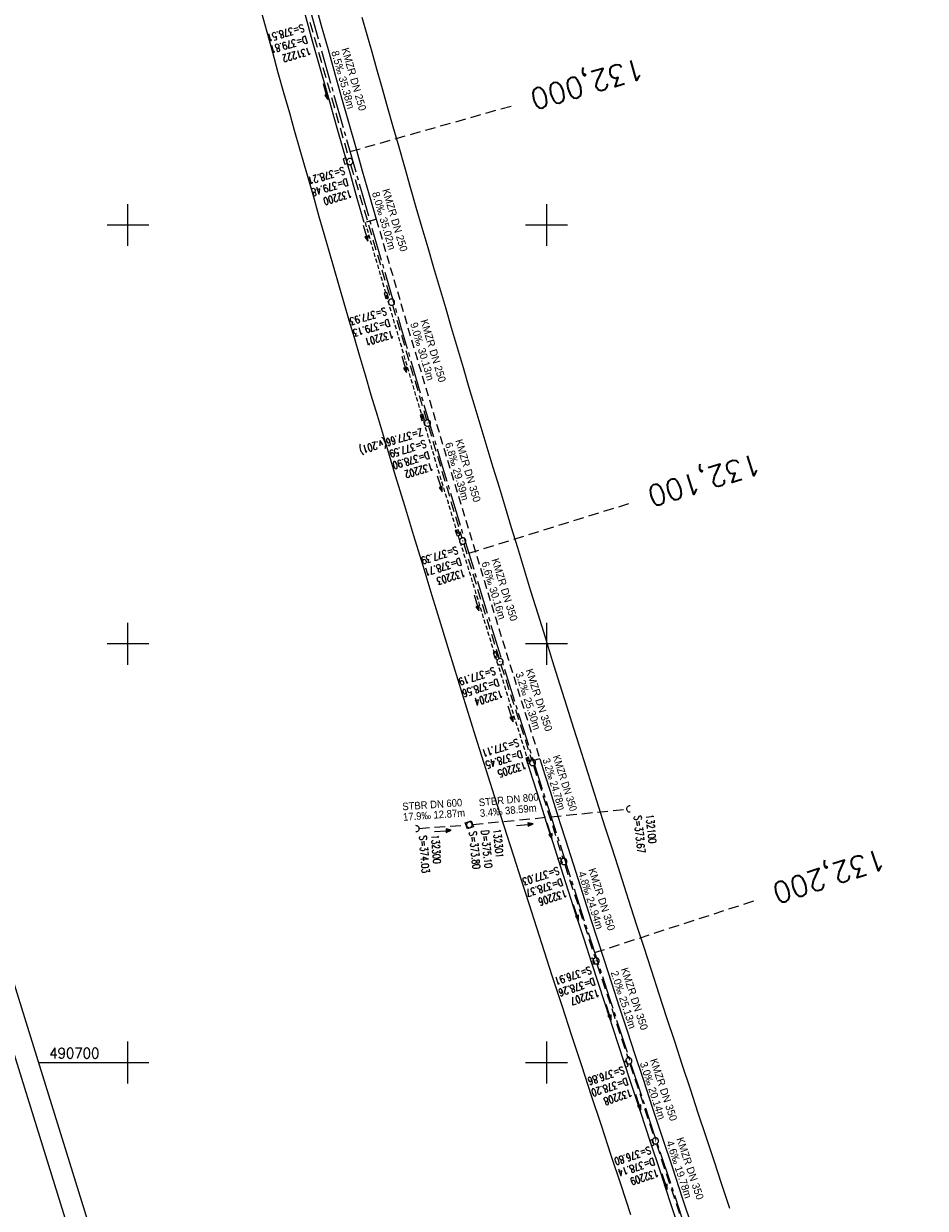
# Model space of a CAD drawing. Extents: x 508839 to 509459, y 490049 to 491221.
# Tile 6 of 9: x 508975 to 509190, y 490665 to 490948. Entities that reach past the tile are written whole.
import ezdxf
from ezdxf.enums import TextEntityAlignment as Align

# ---------------------------------------------------------------- set-up
doc = ezdxf.new("R2010")
doc.units = 0
doc.header["$LTSCALE"] = 10
doc.header["$MEASUREMENT"] = 0
for name, pattern in [('ACHSE', [5.5, 4, -0.5, 0.5, -0.5]), ('LT00', [0]), ('LT11', [0.3, 0.2, -0.1]), ('LT17', [0.15, 0.1, -0.05]), ('STRICHLINIE2', [0.375, 0.25, -0.125])]:
    doc.linetypes.add(name, pattern=pattern)
doc.layers.get('0').update_dxf_attribs({"linetype": 'LT00'})
for name, color, linetype in [('-BESCH', 7, 'STRICHLINIE2'), ('-BKAN003', 140, 'LT00'), ('-BSCH003', 5, 'LT00'), ('-Halt-Pfeil', 4, 'LT00'), ('A-TEXT-KILOMETER', 30, 'LT17'), ('AX-020', 250, 'ACHSE'), ('MITTELSUE_L', 250, 'LT11'), ('RAHMEN', 250, 'Continuous'), ('SCHLITZRINNE-KATASTER', 182, 'LT17'), ('V_BFBR_BAB', 250, 'LT00'), ('V_KA_MULD', 182, 'LT00'), ('V_KA_PRUF', 182, 'LT00'), ('V_MSUE', 1, 'LT00'), ('V_PARK_MS', 1, 'LT00'), ('V_RASTER', 250, 'LT00'), ('V_SINKK', 182, 'LT00'), ('V_UK_DURCH', 182, 'LT00')]:
    doc.layers.add(name, color=color, linetype=linetype)
doc.styles.add('Haltungsbeschriftung', font='ARIAL.TTF', dxfattribs={"width": 0.75})
doc.styles.add('Kilometrierung', font='romans.shx')
doc.styles.get("Standard").update_dxf_attribs({"font": 'romans.shx', "width": 0.8})

# ---------------------------------------------------------------- blocks, each defined once
blk = doc.blocks.new('SYMB1107')
at = {"color": 0, "linetype": 'ByBlock'}
for points in [[(-0.2, 0), (-0.196157, 0.039018), (-0.184776, 0.076537), (-0.166294, 0.111114), (-0.141421, 0.141421), (-0.111114, 0.166294), (-0.076537, 0.184776), (-0.039018, 0.196157), (0, 0.2)], [(0, 0.2), (0.039018, 0.196157), (0.076537, 0.184776), (0.111114, 0.166294), (0.141421, 0.141421), (0.166294, 0.111114), (0.184776, 0.076537), (0.196157, 0.039018), (0.2, 0)]]:
    blk.add_lwpolyline(points, dxfattribs=at)
blk = doc.blocks.new('SYMB0003')
at = {"color": 0, "linetype": 'ByBlock'}
for p, q in [((-0.015712, 0), (0.010166, 0.012015)), ((0, -0.021257), (-0.015712, 0)), ((0.010166, 0.012015), (0, -0.021257))]:
    blk.add_line(p, q, dxfattribs=at)
for points in [[(-0.031395, 0.499013), (-0.093691, 0.491144), (-0.154509, 0.475528), (-0.21289, 0.452414), (-0.267913, 0.422164), (-0.318712, 0.385257), (-0.364484, 0.342274), (-0.404509, 0.293893), (-0.438154, 0.240877), (-0.464888, 0.184062), (-0.484292, 0.124345), (-0.496058, 0.062667), (-0.5, 0)], [(-0.5, 0), (-0.496058, -0.062667), (-0.484292, -0.124345), (-0.464888, -0.184062), (-0.438154, -0.240877), (-0.404509, -0.293893), (-0.364485, -0.342274), (-0.318712, -0.385257), (-0.267914, -0.422164), (-0.21289, -0.452414), (-0.154509, -0.475529), (-0.093691, -0.491144), (-0.031395, -0.499014), (0.031395, -0.499014)], [(0.5, 0), (0.496057, 0.062667), (0.484292, 0.124345), (0.464888, 0.184062), (0.438153, 0.240877), (0.404509, 0.293893), (0.364484, 0.342274), (0.318712, 0.385257), (0.267913, 0.422164), (0.21289, 0.452414), (0.154509, 0.475528), (0.093691, 0.491144), (0.031395, 0.499013), (-0.031395, 0.499013)], [(0.031395, -0.499014), (0.093691, -0.491144), (0.154509, -0.475529), (0.21289, -0.452414), (0.267914, -0.422164), (0.318712, -0.385257), (0.364485, -0.342274), (0.404509, -0.293893), (0.438154, -0.240877), (0.464889, -0.184062), (0.484292, -0.124345), (0.496058, -0.062667), (0.5, 0)]]:
    blk.add_lwpolyline(points, dxfattribs=at)
blk = doc.blocks.new('SYMB1210')
at = {"color": 0, "linetype": 'ByBlock'}
blk.add_line((0.018815, -0.179014), (0.055623, -0.17119), dxfattribs=at)
for points in [[(-0.2, -0.2, 0), (-0.2, 0.2, 0), (0.2, 0.2, 0), (0.2, -0.2, 0), (-0.2, -0.2, 0)], [(0.018815, 0.179014, 0), (-0.018815, 0.179014, 0), (-0.055623, 0.17119, 0), (-0.09, 0.155885, 0), (-0.120444, 0.133766, 0), (-0.145623, 0.105801, 0), (-0.164438, 0.073213, 0), (-0.176067, 0.037424, 0), (-0.18, 0, 0)], [(-0.18, 0, 0), (-0.176067, -0.037424, 0), (-0.164438, -0.073213, 0), (-0.145623, -0.105801, 0), (-0.120444, -0.133766, 0), (-0.09, -0.155885, 0), (-0.055623, -0.17119, 0), (-0.018815, -0.179014, 0), (0.018815, -0.179014, 0)], [(0.18, 0, 0), (0.176067, 0.037424, 0), (0.164438, 0.073213, 0), (0.145623, 0.105801, 0), (0.120444, 0.133766, 0), (0.09, 0.155885, 0), (0.055623, 0.17119, 0), (0.018815, 0.179014, 0)], [(0.055623, -0.17119, 0), (0.09, -0.155885, 0), (0.120444, -0.133766, 0), (0.145623, -0.105801, 0), (0.164438, -0.073213, 0), (0.176067, -0.037424, 0), (0.18, 0, 0)]]:
    blk.add_polyline3d(points, dxfattribs=at)
blk = doc.blocks.new('SYMB0011')
at = {"color": 0, "linetype": 'ByBlock'}
for p, q in [((0.5, 0), (-0.5, 0)), ((0, 0.5), (0, -0.5))]:
    blk.add_line(p, q, dxfattribs=at)
blk = doc.blocks.new('SYMB0652')
at = {"color": 0, "linetype": 'ByBlock'}
blk.add_polyline3d([(-0.15, -0.075, 0), (0.15, -0.075, 0), (0.15, 0.075, 0), (-0.15, 0.075, 0), (-0.15, -0.075, 0)], dxfattribs=at)
blk = doc.blocks.new('SYMB0070')
at = {"color": 0, "linetype": 'ByBlock'}
for p, q in [((-0.5, 0), (0.2, 0)), ((0.5, 0), (0.2, 0.1)), ((0.2, 0.1), (0.2, 0)), ((0.468, 0), (0.21, 0.086)), ((0.21, 0.086), (0.21, -0.086)), ((0.21, -0.086), (0.468, 0)), ((0.22, -0.072), (0.437, 0)), ((0.23, -0.058), (0.405, 0)), ((0.24, -0.045), (0.374, 0)), ((0.342, 0), (0.25, 0.031)), ((0.25, 0.031), (0.25, -0.031)), ((0.25, -0.031), (0.342, 0)), ((0.26, -0.017), (0.31, 0)), ((0.27, -0.003), (0.279, 0))]:
    blk.add_line(p, q, dxfattribs=at)
for points in [[(0.2, 0), (0.2, -0.1), (0.5, 0)], [(0.437, 0), (0.22, 0.072), (0.22, -0.072)], [(0.405, 0), (0.23, 0.058), (0.23, -0.058)], [(0.374, 0), (0.24, 0.045), (0.24, -0.045)], [(0.31, 0), (0.26, 0.017), (0.26, -0.017)], [(0.279, 0), (0.27, 0.003), (0.27, -0.003)]]:
    blk.add_lwpolyline(points, dxfattribs=at)

msp = doc.modelspace()

# ---------------------------------------------------------------- linework, layer by layer
at = {"layer": '-BESCH'}
for p, q in [((509043.48, 490948.44), (509052.77, 490915.85)), ((509053.19, 490914.41), (509062.74, 490882.28)), ((509063.17, 490880.84), (509071.35, 490853.41)), ((509071.78, 490851.97), (509079.76, 490825.25)), ((509080.2, 490823.82), (509088.66, 490796.43)), ((509089.11, 490795), (509096.41, 490772.35)), ((509096.87, 490770.92), (509103.89, 490748.72)), ((509082.33, 490756.83), (509119.16, 490760.48)), ((509069.51, 490755.91), (509080.77, 490756.7)), ((509104.35, 490747.29), (509111.58, 490724.99)), ((509112.05, 490723.57), (509119.43, 490701.12)), ((509119.9, 490699.7), (509125.76, 490682)), ((509126.23, 490680.58), (509132.03, 490663.25))]:
    msp.add_line(p, q, dxfattribs=at)
at = {"layer": 'A-TEXT-KILOMETER', "lineweight": 0, "ltscale": 2.5}
for p, q in [((509053.03, 490917.52), (509091.53, 490928.4)), ((509081.41, 490821.64), (509119.63, 490833.47)), ((509111.47, 490726.26), (509149.53, 490738.61))]:
    msp.add_line(p, q, dxfattribs=at)
at = {"layer": 'AX-020', "ltscale": 0.2, "flags": 128}
msp.add_lwpolyline([(508992.16, 491154.8), (508993.14, 491150.41), (508996.87, 491134.1), (509000.68, 491117.81), (509004.55, 491101.53), (509008.48, 491085.26), (509012.49, 491069.02), (509016.56, 491052.79), (509020.69, 491036.57), (509024.89, 491020.37), (509029.15, 491004.19), (509033.47, 490988.02), (509037.84, 490971.87), (509042.28, 490955.74), (509046.77, 490939.62), (509051.32, 490923.52), (509055.92, 490907.43), (509060.58, 490891.36), (509065.28, 490875.3), (509070.04, 490859.26), (509074.85, 490843.23), (509079.71, 490827.22), (509084.61, 490811.22), (509089.56, 490795.23), (509094.56, 490779.26), (509099.6, 490763.31), (509104.68, 490747.37), (509109.8, 490731.44), (509114.97, 490715.52), (509120.17, 490699.62), (509125.41, 490683.72), (509130.69, 490667.85), (509136, 490651.98), (509141.35, 490636.12), (509146.74, 490620.28), (509152.15, 490604.45), (509157.6, 490588.63), (509163.08, 490572.81), (509168.58, 490557.01), (509174.12, 490541.22), (509176.36, 490534.86), (509185.79, 490508.19), (509195.3, 490481.56), (509204.88, 490454.94), (509214.54, 490428.36), (509224.28, 490401.8), (509234.09, 490375.28), (509243.97, 490348.77), (509253.93, 490322.3), (509263.96, 490295.86), (509272.59, 490273.31)], dxfattribs=at)
at = {"layer": 'MITTELSUE_L', "flags": 128}
msp.add_lwpolyline([(509059.33, 490901.38), (509061, 490895.64), (509062.66, 490889.91), (509064.34, 490884.17), (509066.02, 490878.44), (509067.7, 490872.71), (509070.54, 490863.14), (509073.4, 490853.58), (509076.27, 490844.02), (509078.01, 490838.28), (509079.75, 490832.55), (509081.5, 490826.81), (509083.25, 490821.08), (509085.01, 490815.35), (509086.48, 490810.55), (509087.96, 490805.75), (509089.44, 490800.95), (509090.92, 490796.16), (509092.41, 490791.36), (509093.92, 490786.57), (509095.43, 490781.79), (509096.41, 490778.7), (509097.39, 490775.62), (509098.37, 490772.54)], dxfattribs=at)
at = {"layer": 'RAHMEN'}
for points in [[(508838.81, 491133.36), (509175.38, 490049.41), (509459.02, 490137.48), (509122.45, 491221.43), (508838.81, 491133.36)], [(508851, 491110.97), (509125.29, 490227.57), (509399.38, 490312.68), (509125.09, 491196.07), (508851, 491110.97)]]:
    msp.add_lwpolyline(points, dxfattribs=at)
at = {"layer": 'SCHLITZRINNE-KATASTER', "flags": 128}
msp.add_lwpolyline([(509095.7, 490771.82), (509094.72, 490774.9), (509093.75, 490777.99), (509092.77, 490781.08), (509091.27, 490785.84), (509089.79, 490790.61), (509088.31, 490795.38), (509086.83, 490800.15), (509085.36, 490804.92), (509083.9, 490809.69), (509082.43, 490814.46), (509080.96, 490819.25), (509079.48, 490824.04), (509078.01, 490828.83), (509076.55, 490833.62), (509075.09, 490838.41), (509073.63, 490843.21), (509071.9, 490848.95), (509070.18, 490854.69), (509068.46, 490860.44), (509066.76, 490866.19), (509065.06, 490871.94), (509062.96, 490879.11), (509060.87, 490886.29), (509058.78, 490893.46), (509056.71, 490900.62)], dxfattribs=at)
at = {"layer": 'V_BFBR_BAB'}
for points in [[(509031.8, 490950.99), (509033.14, 490946.14), (509034.49, 490941.29), (509035.84, 490936.44), (509037.19, 490931.59), (509038.56, 490926.74), (509039.73, 490922.63), (509040.9, 490918.51), (509042.08, 490914.39), (509043.26, 490910.28), (509044.45, 490906.16), (509045.63, 490902.05), (509046.82, 490897.94), (509048.01, 490893.8), (509049.21, 490889.67), (509050.4, 490885.54), (509051.6, 490881.41), (509052.8, 490877.28), (509054, 490873.15), (509055.21, 490869.02), (509056.63, 490864.22), (509058.06, 490859.41), (509059.5, 490854.61), (509060.94, 490849.8), (509062.39, 490845), (509063.85, 490840.2), (509066.03, 490833.02), (509068.22, 490825.84), (509070.41, 490818.67), (509072.62, 490811.49), (509074.68, 490804.8), (509076.74, 490798.1), (509078.81, 490791.41), (509080.89, 490784.73), (509082.98, 490778.04), (509087.5, 490763.7), (509092.07, 490749.37), (509093.91, 490743.65), (509095.75, 490737.94), (509097.6, 490732.22), (509099.45, 490726.51), (509101.3, 490720.8), (509103.64, 490713.63), (509105.98, 490706.46), (509108.33, 490699.3), (509110.68, 490692.13), (509113.02, 490685.02), (509115.37, 490677.92), (509117.73, 490670.81), (509120.09, 490663.71)], [(509056.45, 490900.56), (509054.79, 490906.33), (509053.13, 490912.1), (509051.47, 490917.87), (509049.83, 490923.65), (509048.19, 490929.42), (509046.14, 490936.67), (509044.11, 490943.92), (509042.09, 490951.17)], [(509044.57, 490953.43), (509046.17, 490947.65), (509047.79, 490941.87), (509049.41, 490936.09), (509051.03, 490930.32), (509052.68, 490924.53), (509054.33, 490918.74), (509055.99, 490912.95), (509057.66, 490907.16), (509059.33, 490901.38)], [(509143.81, 490665.18), (509141.91, 490670.85), (509140.02, 490676.54), (509138.13, 490682.24), (509136.24, 490687.93), (509134.36, 490693.63), (509132.48, 490699.33), (509130.61, 490705), (509128.75, 490710.67), (509126.89, 490716.35), (509125.04, 490722.03), (509123.2, 490727.71), (509121.66, 490732.45), (509120.13, 490737.2), (509118.61, 490741.95), (509117.09, 490746.7), (509115.57, 490751.45), (509114.04, 490756.2), (509112.52, 490760.97), (509110.99, 490765.74), (509109.47, 490770.5), (509107.95, 490775.27), (509106.43, 490780.04), (509104.93, 490784.82), (509103.18, 490790.36), (509101.45, 490795.92), (509099.72, 490801.47), (509098, 490807.03), (509096.28, 490812.59), (509094.57, 490818.15), (509093.1, 490822.93), (509091.64, 490827.71), (509090.17, 490832.5), (509088.72, 490837.28), (509087.26, 490842.07), (509085.82, 490846.86), (509084.39, 490851.62), (509082.97, 490856.38), (509081.55, 490861.14), (509080.13, 490865.91), (509078.72, 490870.67), (509077.31, 490875.44), (509075.9, 490880.22), (509074.49, 490885), (509073.08, 490889.78), (509071.68, 490894.56), (509070.28, 490899.35), (509068.89, 490904.14), (509067.5, 490908.95), (509066.12, 490913.77), (509064.75, 490918.59), (509063.38, 490923.41), (509062.02, 490928.23), (509060.65, 490933.05), (509059.48, 490937.17), (509058.32, 490941.29), (509057.15, 490945.41), (509055.99, 490949.53)], [(509098.37, 490772.54), (509099.61, 490768.67), (509100.84, 490764.8), (509102.06, 490760.93), (509103.29, 490757.05), (509104.52, 490753.18), (509107.56, 490743.68), (509110.61, 490734.18), (509113.68, 490724.69), (509115.53, 490719), (509117.38, 490713.3), (509119.25, 490707.61), (509121.11, 490701.92), (509122.98, 490696.24), (509125.34, 490689.11), (509127.7, 490681.98), (509130.06, 490674.85), (509132.43, 490667.72), (509134.8, 490660.63)], [(509131.94, 490659.68), (509129.57, 490666.78), (509127.21, 490673.89), (509124.85, 490681), (509122.5, 490688.11), (509120.16, 490695.23), (509117.04, 490704.73), (509113.93, 490714.24), (509110.83, 490723.76), (509108.96, 490729.49), (509107.11, 490735.22), (509105.25, 490740.96), (509103.41, 490746.69), (509101.57, 490752.43), (509100.34, 490756.29), (509099.12, 490760.15), (509097.89, 490764.01), (509096.67, 490767.87), (509095.45, 490771.73)]]:
    msp.add_lwpolyline(points, dxfattribs=at)
at = {"layer": 'V_PARK_MS'}
for points in [[(509059.33, 490901.38), (509058.65, 490901.16), (509057.78, 490900.91), (509056.9, 490900.67)], [(509098.37, 490772.54), (509097.75, 490772.36), (509096.96, 490772.16), (509095.91, 490771.89)]]:
    msp.add_lwpolyline(points, dxfattribs=at)
at = {"layer": 'V_RASTER'}
for p, q in [((509000, 490895), (509000, 490905)), ((509100, 490905), (509100, 490895)), ((508995, 490900), (509005, 490900)), ((509095, 490900), (509105, 490900)), ((509000, 490795), (509000, 490805)), ((509100, 490805), (509100, 490795)), ((509005, 490800), (508995, 490800)), ((509105, 490800), (509095, 490800)), ((509000, 490695), (509000, 490705)), ((509100, 490705), (509100, 490695)), ((508978.6, 490700), (509005, 490700)), ((509095, 490700), (509105, 490700))]:
    msp.add_line(p, q, dxfattribs=at)

# ---------------------------------------------------------------- block references
at = {"layer": '-Halt-Pfeil', "yscale": 4.000000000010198, "zscale": 4}
for p, xscale, rotation in [((509047.17, 490931.87), 3.999999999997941, 285.9134545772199), ((509056.74, 490898.03), 3.999999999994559, 286.5499945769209), ((509065.99, 490866.72), 4.000000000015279, 286.5989545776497), ((509074.48, 490838.21), 4.000000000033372, 286.6339145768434), ((509083.27, 490809.73), 3.999999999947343, 287.175974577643), ((509091.4, 490783.24), 3.999999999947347, 287.8684045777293), ((509075.21, 490755.31), 4.000000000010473, 4.035924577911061), ((509094.81, 490756.79), 3.9999999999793, 5.650734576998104), ((509100.69, 490755.3), 4.000000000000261, 287.5466645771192), ((509107.01, 490735.84), 4.000000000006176, 287.9663145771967), ((509114.79, 490712.03), 3.999999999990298, 288.2006445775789), ((509121.88, 490690.53), 4.00000000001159, 288.3335745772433), ((509128.19, 490671.6), 3.999999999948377, 288.4944745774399)]:
    msp.add_blockref('SYMB0070', p, dxfattribs=dict(at, xscale=xscale, rotation=rotation))
at = {"layer": 'V_KA_MULD', "xscale": 3.799999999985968, "yscale": 3.799999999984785, "zscale": 3.8, "rotation": 108.7871142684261}
msp.add_blockref('SYMB1210', (509081.55, 490756.76), dxfattribs=at)
at = {"layer": 'V_KA_PRUF', "xscale": 1.499999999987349, "yscale": 1.500000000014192, "zscale": 1.5, "rotation": 287.2494145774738}
for p in [(509052.98, 490915.13), (509062.96, 490881.56), (509071.56, 490852.69), (509079.97, 490824.53), (509088.88, 490795.72), (509096.64, 490771.64), (509104.12, 490748.01), (509111.81, 490724.28), (509119.66, 490700.41), (509126, 490681.29)]:
    msp.add_blockref('SYMB0003', p, dxfattribs=at)
at = {"layer": 'V_MSUE', "xscale": 0.09999999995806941, "yscale": 0.09999999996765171, "zscale": 0.1, "rotation": 287.249414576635}
for p in [(509057.78, 490900.91), (509058.65, 490901.16), (509096.96, 490772.16), (509097.75, 490772.36)]:
    msp.add_blockref('SYMB0011', p, dxfattribs=at)
at = {"layer": 'V_SINKK', "yscale": 4.500000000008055, "zscale": 4.5}
for p, xscale, rotation in [((509051.96, 490915.25), 4.500000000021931, 106.4533077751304), ((509061.74, 490883.15), 4.499999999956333, 105.7912025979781), ((509070.33, 490854.05), 4.499999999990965, 106.6789350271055), ((509078.73, 490826.49), 4.499999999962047, 287.2494145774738), ((509087.77, 490797.38), 4.499999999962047, 287.2494145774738), ((509095.59, 490772.16), 4.499999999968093, 107.8862165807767), ((509103.25, 490748.11), 4.5000000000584, 107.7776707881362), ((509110.97, 490724.21), 4.500000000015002, 107.999125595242), ((509118.99, 490699.66), 4.500000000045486, 108.2885796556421), ((509125.19, 490680.86), 4.500000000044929, 108.4289348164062)]:
    msp.add_blockref('SYMB0652', p, dxfattribs=dict(at, xscale=xscale, rotation=rotation))
at = {"layer": 'V_UK_DURCH', "yscale": 4.000000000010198, "zscale": 4}
for p, xscale, rotation in [((509119.96, 490760.56), 3.999999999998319, 91.63386694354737), ((509068.72, 490755.85), 4.000000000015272, 271.0317388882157)]:
    msp.add_blockref('SYMB1107', p, dxfattribs=dict(at, xscale=xscale, rotation=rotation))

# ---------------------------------------------------------------- texts
at = {"layer": '-BKAN003', "style": 'Haltungsbeschriftung'}
for s, rotation, width, p in [('KMZR DN 250', 285.9135, 0.95, (509051.01, 490942.02)), ('8.5‰ 35.38m', 285.9135, 0.95, (509048.55, 490941.32)), ('KMZR DN 250', 286.55, 0.95, (509060.71, 490908.35)), ('8.0‰ 35.02m', 286.55, 0.95, (509058.26, 490907.63)), ('KMZR DN 250', 286.599, 0.95, (509069.86, 490877.15)), ('9.0‰ 30.13m', 286.599, 0.95, (509067.4, 490876.42)), ('6.8‰ 29.39m', 286.6339, 0.95, (509075.71, 490847.78)), ('KMZR DN 350', 286.6339, 0.95, (509078.16, 490848.52)), ('6.6‰ 30.16m', 287.176, 0.95, (509084.39, 490819.32)), ('KMZR DN 350', 287.176, 0.95, (509086.84, 490820.08)), ('3.2‰ 25.30m', 287.8684, 0.95, (509092.54, 490792.91)), ('KMZR DN 350', 287.8684, 0.95, (509094.98, 490793.69)), ('3.2‰ 24.78m', 287.5467, 0.85, (509099.01, 490772.31)), ('KMZR DN 350', 287.5467, 0.85, (509101.45, 490773.09)), ('STBR DN 800', 5.6507, 0.9, (509083.91, 490761.17)), ('STBR DN 600', 4.0359, 0.9, (509065.6, 490760.21)), ('3.4‰ 38.59m', 5.6507, 0.9, (509084.16, 490758.62)), ('17.9‰ 12.87m', 4.0359, 0.9, (509065.78, 490757.72)), ('4.8‰ 24.94m', 287.9663, 0.95, (509107.51, 490745.3)), ('KMZR DN 350', 287.9663, 0.95, (509109.95, 490746.09)), ('2.0‰ 25.13m', 288.2006, 0.95, (509115.3, 490721.52)), ('KMZR DN 350', 288.2006, 0.95, (509117.74, 490722.32)), ('3.0‰ 20.14m', 288.3336, 0.95, (509122.26, 490699.81)), ('KMZR DN 350', 288.3336, 0.95, (509124.69, 490700.61)), ('KMZR DN 350', 288.4945, 0.95, (509130.99, 490681.8)), ('4.6‰ 19.78m', 288.4945, 0.95, (509128.56, 490680.99))]:
    msp.add_text(s, height=1.8, rotation=rotation, dxfattribs=dict(at, width=width)).set_placement(p)
at = {"layer": '-BSCH003', "width": 0.75}
for s, rotation, p in [('S=378.51', 195.9135, (509041.8, 490947.96)), ('D=379.81', 195.9135, (509042.59, 490945.19)), ('131222', 195.9135, (509043.38, 490942.42)), ('S=378.21', 196.55, (509051.52, 490913.92)), ('D=379.48', 196.55, (509052.34, 490911.16)), ('132200', 196.55, (509053.16, 490908.39)), ('S=377.93', 196.5989, (509061.49, 490880.34)), ('D=379.13', 196.5989, (509062.32, 490877.58)), ('132201', 196.5989, (509063.14, 490874.82)), ('Z=377.66(v.201)', 196.6339, (509070.1, 490851.47)), ('S=377.59', 196.6339, (509070.93, 490848.71)), ('D=378.90', 196.6339, (509071.75, 490845.95)), ('132202', 196.6339, (509072.57, 490843.19)), ('S=377.39', 197.176, (509078.52, 490823.3)), ('D=378.71', 197.176, (509079.37, 490820.55)), ('132203', 197.176, (509080.23, 490817.8)), ('S=377.19', 197.8684, (509087.45, 490794.47)), ('D=378.56', 197.8684, (509088.33, 490791.73)), ('132204', 197.8684, (509089.21, 490788.98)), ('S=377.11', 197.5467, (509093.04, 490777.35)), ('D=378.45', 197.5467, (509093.91, 490774.61)), ('132205', 197.5467, (509094.78, 490771.86)), ('S=373.67', 275.6507, (509120.87, 490758.89)), ('132100', 275.6507, (509123.74, 490759.17)), ('132301', 275.6507, (509087.23, 490755.68)), ('S=374.03', 274.0359, (509069.59, 490754.16)), ('132300', 274.0359, (509072.46, 490754.36)), ('S=373.80', 275.6507, (509081.5, 490755.11)), ('D=375.10', 275.6507, (509084.36, 490755.39)), ('S=377.03', 197.9663, (509102.68, 490746.76)), ('D=378.37', 197.9663, (509103.57, 490744.02)), ('132206', 197.9663, (509104.46, 490741.28)), ('S=376.91', 198.2006, (509110.38, 490723.02)), ('D=378.26', 198.2006, (509111.28, 490720.29)), ('132207', 198.2006, (509112.18, 490717.55)), ('S=376.86', 198.3336, (509118.24, 490699.15)), ('D=378.20', 198.3336, (509119.14, 490696.41)), ('132208', 198.3336, (509120.05, 490693.68)), ('S=376.80', 198.4945, (509124.58, 490680.02)), ('D=378.14', 198.4945, (509125.49, 490677.29)), ('132209', 198.4945, (509126.4, 490674.56))]:
    msp.add_text(s, height=1.8, rotation=rotation, dxfattribs=at).set_placement(p)
at = {"layer": 'A-TEXT-KILOMETER', "style": 'Kilometrierung'}
for s, rotation, p in [('132,000', 196.2494, (509096.34, 490929.76)), ('132,100', 197.2494, (509124.4, 490834.95)), ('132,200', 198.2494, (509154.28, 490740.15))]:
    msp.add_text(s, height=5, rotation=rotation, dxfattribs=at).set_placement(p, align=Align.MIDDLE_RIGHT)
at = {"layer": 'V_RASTER', "width": 0.931}
msp.add_text(' 490700', height=2.5, rotation=0.0012, dxfattribs=at).set_placement((508979.6, 490701))

doc.saveas('drawing.dxf')
